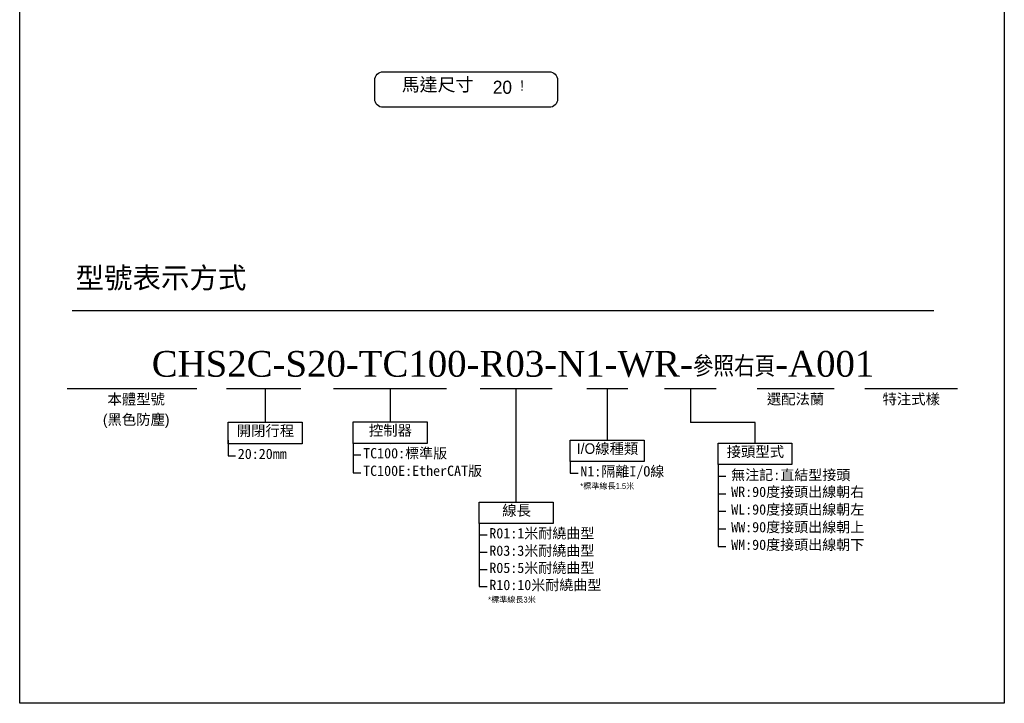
# Model space of a CAD drawing. Header units: millimetres. Extents: x 399 to 6076, y -1991 to 1602.
# Tile 1 of 256: x 399 to 1357, y 272 to 937. Entities that reach past the tile are written whole.
import ezdxf

# ---------------------------------------------------------------- set-up
doc = ezdxf.new("R2010")
doc.units = ezdxf.units.MM
doc.layers.add('5', color=7, linetype='Continuous')
doc.styles.add('尺寸標註', font='romans.shx', dxfattribs={"bigfont": 'CHINESET.SHX'})
doc.styles.add('標題欄', font='txt')

msp = doc.modelspace()

# ---------------------------------------------------------------- linework, layer by layer
for p, q in [((450.149, 654.153), (1288.356, 654.153)), ((445.096, 578.149), (571.41, 578.149)), ((600.179, 578.149), (672.406, 578.149)), ((637.762, 578.149), (637.762, 545.386)), ((704.317, 578.149), (814.317, 578.149)), ((759.317, 578.149), (759.317, 545.73)), ((847.068, 578.149), (917.068, 578.149)), ((882.068, 467.884), (882.068, 578.149)), ((950.611, 578.149), (990.611, 578.149)), ((970.611, 578.149), (970.611, 527.998)), ((1026.462, 578.149), (1076.462, 578.149)), ((1051.462, 578.149), (1051.462, 545.358)), ((1116.338, 578.149), (1191.338, 578.149)), ((1221.338, 578.149), (1311.338, 578.149)), ((1114.406, 545.358), (1051.462, 545.358)), ((1114.406, 525.052), (1114.406, 545.358)), ((759.427, 523.694), (759.427, 523.694))]:
    msp.add_line(p, q)
at = {"color": 2}
for p, q in [((601.81, 528.148), (601.81, 512.678)), ((723.365, 524.895), (723.365, 513.82)), ((723.365, 524.895), (723.365, 496.378)), ((601.81, 512.678), (608.801, 512.678)), ((723.365, 513.82), (731.015, 513.82)), ((934.659, 507.163), (934.659, 496.088)), ((1078.455, 504.217), (1078.455, 424.539)), ((723.365, 496.378), (731.015, 496.378)), ((934.659, 496.088), (942.309, 496.088)), ((1078.455, 493.142), (1086.105, 493.142)), ((1078.455, 475.991), (1086.105, 475.991)), ((1078.455, 475.991), (1086.105, 475.991)), ((1078.455, 458.841), (1086.105, 458.841)), ((1078.455, 458.841), (1086.105, 458.841)), ((846.117, 447.049), (846.117, 385.587)), ((1078.455, 441.69), (1086.105, 441.69)), ((1078.455, 441.69), (1086.105, 441.69)), ((846.117, 435.975), (853.767, 435.975)), ((1078.455, 424.539), (1086.105, 424.539)), ((1078.455, 424.539), (1086.105, 424.539)), ((846.117, 419.179), (853.767, 419.179)), ((846.117, 419.179), (853.767, 419.179)), ((846.117, 402.383), (853.767, 402.383)), ((846.117, 385.587), (853.767, 385.587))]:
    msp.add_line(p, q, dxfattribs=at)
for points in [[(398.956, 1601.855), (1356.926, 1601.855), (1356.926, 272.102), (398.956, 272.102)], [(601.81, 545.386), (673.713, 545.386), (673.713, 524.551), (601.81, 524.551)], [(723.365, 545.73), (795.269, 545.73), (795.269, 524.895), (723.365, 524.895)], [(934.659, 527.998), (1006.562, 527.998), (1006.562, 507.163), (934.659, 507.163)], [(1078.455, 525.052), (1150.358, 525.052), (1150.358, 504.217), (1078.455, 504.217)], [(846.117, 467.884), (918.02, 467.884), (918.02, 447.049), (846.117, 447.049)]]:
    msp.add_lwpolyline(points, close=True)
msp.add_lwpolyline([(752.385, 886.349), (914.251, 886.349, -0.4142136), (922.251, 878.349), (922.251, 859.746, -0.4142136), (914.251, 851.746), (752.385, 851.746, -0.4142136), (744.385, 859.746), (744.385, 878.349, -0.4142136)], format="xyb", close=True)

# ---------------------------------------------------------------- texts
at = {"layer": '5', "color": 0, "style": '尺寸標註'}
for s, insert, char_height, attachment_point in [('{\\fPMingLiU|b0|i0|c136|p18;馬達尺寸}', (805.534, 880.29), 12.8, 2), ('{\\fPMingLiU|b0|i0|c136|p18;20}', (868.622, 877.692), 12.8, 2), ('{\\fCommercialPi BT|b0|i0|c2|p18;\\C256;!}', (887.761, 877.97), 10, 2), ('{\\fPMingLiU|b0|i0|c136|p18;型號表示方式}', (453.302, 696.074), 20.31029, 1), ('{\\fPMingLiU|b0|i0|c136|p18;本體型號}', (512.317, 573.014), 10.24, 2), ('{\\fPMingLiU|b0|i0|c136|p18;選配法蘭}', (1153.838, 573.149), 10.24, 2), ('{\\fPMingLiU|b0|i0|c136|p18;特注式樣}', (1266.338, 573.149), 10.24, 2), ('{\\fPMingLiU|b0|i0|c136|p18;開閉行程}', (638.068, 542.322), 10.24, 2), ('{\\fPMingLiU|b0|i0|c136|p18;控制器}', (759.623, 542.666), 10.24, 2), ('{\\fPMingLiU|b0|i0|c136|p18;I/O線種類}', (970.917, 524.933), 10.24, 2), ('{\\fPMingLiU|b0|i0|c136|p18;接頭型式}', (1114.713, 521.987), 10.24, 2), ('{\\fPMingLiU|b0|i0|c136|p18;線長}', (882.375, 464.82), 10.24, 2)]:
    msp.add_mtext(s, dxfattribs=dict(at, insert=insert, char_height=char_height, attachment_point=attachment_point))
at = {"layer": '5', "color": 7, "insert": (878.939, 601.978), "char_height": 25, "attachment_point": 5, "style": '尺寸標註'}
msp.add_mtext('{\\f@Batang|b0|i0|c136|p18;CHS2\\C6;C\\f@Batang|b0|i0|c129|p18;\\C7;-\\f@Batang|b0|i0|c136|p18;S20\\f@Batang|b0|i0|c129|p18;-\\f@Batang|b0|i0|c136|p18;TC100\\f@Batang|b0|i0|c129|p18;-\\f@Batang|b0|i0|c136|p18;R03\\f@Batang|b0|i0|c129|p18;-\\f@Batang|b0|i0|c136|p18;N1\\f@Batang|b0|i0|c129|p18;-\\f@Batang|b0|i0|c136|p18;WR-\\Fromans,chineset|c136;\\H0.8x;參照右頁\\f@Batang|b0|i0|c136|p18;\\H1.25x;\\C0;-A\\f@Batang|b0|i0|c129|p18;001}', dxfattribs=at)
at = {"layer": '5', "color": 6}
for s, insert, char_height, attachment_point, style in [('{\\fPMingLiU|b0|i0|c136|p18;(黑色防塵)}', (512.317, 553.263), 10.24, 2, '尺寸標註'), ('{\\fDFKai-SB|b0|i0|c136|p65;TC100:標準版}', (733.122, 520.34), 10, 1, '標題欄'), ('{\\fDFKai-SB|b0|i0|c136|p65;TC100E:EtherCAT版}', (733.122, 503.26), 10, 1, '標題欄'), ('{\\fDFKai-SB|b0|i0|c136|p65;WR:90度接頭出線朝右}', (1091.191, 482.794), 10, 1, '標題欄'), ('{\\fDFKai-SB|b0|i0|c136|p65;WL:90度接頭出線朝左}', (1091.191, 465.643), 10, 1, '標題欄'), ('{\\fDFKai-SB|b0|i0|c136|p65;R01:1米耐繞曲型}', (855.873, 442.494), 10, 1, '標題欄'), ('{\\fDFKai-SB|b0|i0|c136|p65;WW:90度接頭出線朝上}', (1091.191, 448.493), 10, 1, '標題欄'), ('{\\fDFKai-SB|b0|i0|c136|p65;WM:90度接頭出線朝下}', (1091.191, 431.342), 10, 1, '標題欄'), ('{\\fDFKai-SB|b0|i0|c136|p65;R03:3米耐繞曲型\\PR05:5米耐繞曲型\\PR10:10米耐繞曲型}', (855.873, 425.551), 10, 1, '標題欄')]:
    msp.add_mtext(s, dxfattribs=dict(at, insert=insert, char_height=char_height, attachment_point=attachment_point, style=style))
at = {"layer": '5', "color": 3, "char_height": 10, "attachment_point": 1, "style": '標題欄'}
for s, insert in [('20:20mm', (611.139, 519.72)), ('{\\fDFKai-SB|b0|i0|c136|p65;N1:隔離I/O線}', (944.416, 502.726)), ('{\\fDFKai-SB|b0|i0|c136|p65;無注記:直結型接頭}', (1091.191, 499.205))]:
    msp.add_mtext(s, dxfattribs=dict(at, insert=insert))
at = {"layer": '5', "color": 1, "char_height": 5.632, "style": '尺寸標註'}
for s, insert, attachment_point in [('{\\fPMingLiU|b0|i0|c136|p18;*標準線長1.5米}', (970.616, 486.284), 2), ('{\\fPMingLiU|b0|i0|c136|p18;*標準線長3米}', (854.703, 375.783), 1)]:
    msp.add_mtext(s, dxfattribs=dict(at, insert=insert, attachment_point=attachment_point))

doc.saveas('drawing.dxf')
